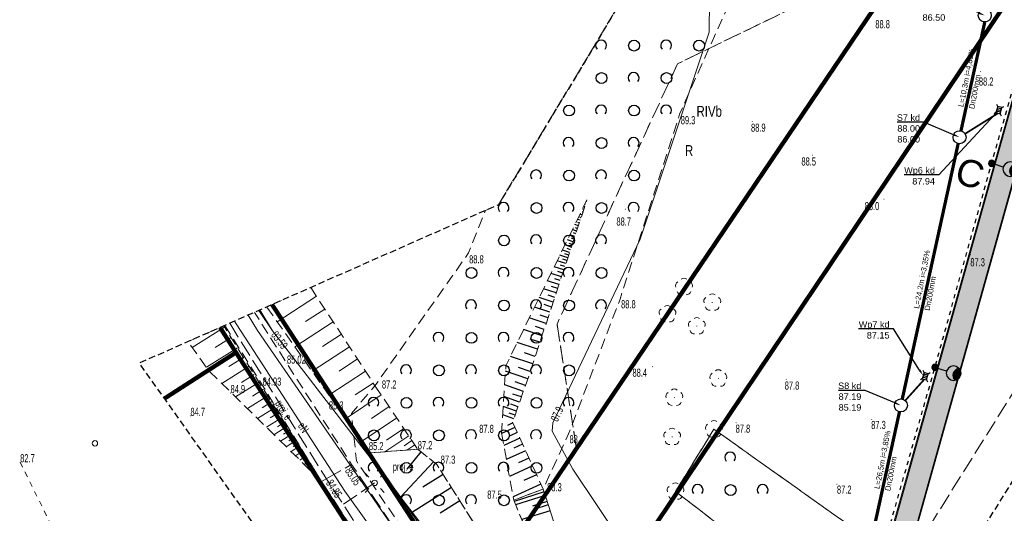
# Model space of a CAD drawing. Header units: metres. Extents: x 6539540 to 6543249, y 5894370 to 5895874.
# Tile 10 of 91: x 6541766 to 6541857, y 5895034 to 5895080. Entities that reach past the tile are written whole.
import ezdxf
from ezdxf import colors
from ezdxf.entities.mleader import LeaderData, LeaderLine
from ezdxf.enums import TextEntityAlignment as Align
from ezdxf.math import Vec2, Vec3

# ---------------------------------------------------------------- set-up
doc = ezdxf.new("R2010")
doc.units = ezdxf.units.M
for name, pattern in [('0.4_0.4', [0.8, 0.4, -0.4]), ('0.5_0.5', [1, 0.5, -0.5]), ('1.0_0.5', [1.5, 1, -0.5]), ('1.5_0.5', [2, 1.5, -0.5]), ('2', [0.9, 0.6, -0.3]), ('egkk-500', [2, 1.5, -0.5]), ('egug-500', [1, 0.5, -0.5])]:
    doc.linetypes.add(name, pattern=pattern)
for name, color, linetype in [('000 Inne (niezydentyfikowane)', 7, 'Continuous'), ('202-punkt graniczny', 7, 'Continuous'), ('203-punkt graniczny', 7, 'Continuous'), ('209-oznaczenie konturu klasyfikacyjnego', 7, 'Continuous'), ('210-oznaczenie konturu użytku gruntowego', 7, 'Continuous'), ('217-kontur klasyfikacyjny', 7, 'Continuous'), ('218-kontur użytku gruntowego', 7, 'Continuous'), ('219-działka ewidencyjna', 7, 'Continuous'), ('chodnik', 7, 'Continuous'), ('drzewo liściaste', 7, 'Continuous'), ('jezdnia', 7, 'Continuous'), ('latarnia - ob. projektowany', 7, 'Continuous'), ('latarnia - ob. projektowany-Atr17', 7, 'Continuous'), ('pikieta naturalna', 7, 'Continuous'), ('pikieta naturalna-Atr2', 7, 'Continuous'), ('pikieta sztuczna', 7, 'Continuous'), ('pikieta sztuczna-Atr2', 7, 'Continuous'), ('przewód elektroenergetyczny podziemny', 7, 'Continuous'), ('przewód elektroenergetyczny podziemny - ob. projektowany', 7, 'Continuous'), ('przewód elektroenergetyczny podziemny - ob. projektowany-Atr1', 7, 'Continuous'), ('przewód elektroenergetyczny podziemny-Atr1', 7, 'Continuous'), ('przewód wodociągowy', 7, 'Continuous'), ('rzędna', 7, 'Continuous'), ('rzędna-Atr2', 7, 'Continuous'), ('skarpa nieumocniona', 7, 'Continuous'), ('zadrzewienie  zakrzewienie', 7, 'Continuous'), ('Zakres', 7, 'Continuous')]:
    doc.layers.add(name, color=color, linetype=linetype)
for name, color, linetype, lineweight in [('_dr opis', 7, 'Continuous', 25), ('_dr_kreskowanie chodnik', 40, 'Continuous', 5), ('_dr_obrzeże 8x30', 210, 'Continuous', 30), ('_dr_ścieki kd', 36, 'Continuous', 30), ('IE - SŁUP', 1, 'Continuous', 30), ('IE - SŁUP 150W', 1, 'Continuous', 30)]:
    doc.layers.add(name, color=color, linetype=linetype, lineweight=lineweight)

# ---------------------------------------------------------------- blocks, each defined once
blk = doc.blocks.new('203')
at = {"linetype": 'Continuous', "lineweight": 0}
h = blk.add_hatch(color=0, dxfattribs=at)
edge = h.paths.add_edge_path()
edge.add_arc((0, 0), 0.045, 0, 360)
blk = doc.blocks.new('PW01')
at = {"linetype": 'Continuous', "lineweight": 13}
h = blk.add_hatch(color=0, dxfattribs=at)
edge = h.paths.add_edge_path()
edge.add_arc((0, 0), 0.045, 0, 360)
blk = doc.blocks.new('OTZK1')
at = {"color": 0, "linetype": 'Continuous'}
blk.add_circle((0, 0), 0.5, dxfattribs=at)
blk = doc.blocks.new('OTZK2')
at = {"color": 0, "linetype": 'Continuous'}
blk.add_arc((0, 0), 0.5, 318.85, 221.162, dxfattribs=at)
blk = doc.blocks.new('SM01')
at = {"color": 0, "linetype": 'Continuous', "lineweight": 13}
for p, q in [((-0.53, 0.531), (-0.883, 0.884)), ((0.531, 0.531), (0.884, 0.884)), ((-0.53, -0.53), (-0.883, -0.883)), ((0.531, -0.53), (0.884, -0.883))]:
    blk.add_line(p, q, dxfattribs=at)
blk.add_circle((0, 0), 0.25, dxfattribs=at)
blk = doc.blocks.new('OP021')
at = {"linetype": 'Continuous', "lineweight": 13}
h = blk.add_hatch(color=0, dxfattribs=at)
edge = h.paths.add_edge_path()
edge.add_arc((0, 0), 0.05, 0, 360)
at = {"color": 0, "linetype": 'Continuous', "lineweight": 13}
for centre, start, end in [((-0.38, 0.124), 121.308, 202.548), ((0, 0.4), 49.272, 130.728), ((0.38, 0.124), 337.452, 58.692), ((-0.235, -0.324), 193.221, 274.871), ((0.235, -0.324), 265.129, 346.779)]:
    blk.add_arc(centre, 0.4, start, end, dxfattribs=at)
blk = doc.blocks.new('202')
at = {"color": 0, "linetype": 'Continuous', "lineweight": 0}
blk.add_circle((0, 0), 0.25, dxfattribs=at)
blk = doc.blocks.new('wpust dr')
at = {"layer": '_dr_ścieki kd', "flags": 128}
for points in [[(6540614.702, 5895581.021), (6540614.56, 5895581.162)], [(6540614.702, 5895580.621), (6540614.56, 5895580.48)], [(6540614.702, 5895581.021), (6540614.702, 5895580.621), (6540615.302, 5895580.621), (6540615.302, 5895581.021), (6540614.702, 5895581.021)], [(6540614.852, 5895581.021), (6540614.852, 5895580.621)], [(6540615.002, 5895581.021), (6540615.002, 5895580.621)], [(6540615.152, 5895581.021), (6540615.152, 5895580.621)], [(6540615.302, 5895581.021), (6540615.443, 5895581.162)], [(6540615.302, 5895580.621), (6540615.443, 5895580.48)]]:
    blk.add_lwpolyline(points, dxfattribs=at)
blk = doc.blocks.new('slup pojedynczy')
at = {"layer": 'IE - SŁUP 150W', "ltscale": 0.75}
h = blk.add_hatch(color=256, dxfattribs=at)
edge = h.paths.add_edge_path()
edge.add_arc((4596208.01, 5925834.05), 0.338, 0, 360)
h = blk.add_hatch(color=256, dxfattribs=at)
edge = h.paths.add_edge_path()
edge.add_arc((4596208.01, 5925831.13), 0.792, 30, 150)
edge.add_arc((4596208.01, 5925831.92), 0.792, 210, 330)
for p, q in [((4596207.67, 5925834.05), (4596208.35, 5925834.05)), ((4596208.01, 5925833.71), (4596208.01, 5925834.38)), ((4596208.01, 5925832.71), (4596208.01, 5925833.71))]:
    blk.add_line(p, q, dxfattribs=at)
for centre, radius in [((4596208.01, 5925834.05), 0.338), ((4596208.01, 5925831.92), 0.792)]:
    blk.add_circle(centre, radius, dxfattribs=at)
for centre, start, end in [((4596208.01, 5925831.13), 30, 150), ((4596208.01, 5925831.92), 210, 330)]:
    blk.add_arc(centre, 0.792, start, end, dxfattribs=at)

msp = doc.modelspace()

# ---------------------------------------------------------------- hatches: boundary and pattern name
at = {"layer": '_dr_kreskowanie chodnik'}
h = msp.add_hatch(color=256, dxfattribs=at)
h.dxf.hatch_style = 1
h.paths.add_polyline_path([(6541832.04, 5895006.25), (6541833.5, 5895004.884), (6541844.097, 5895016.209), (6541861.974, 5895080.084), (6541857.824, 5895082.874), (6541856.708, 5895081.214), (6541859.658, 5895079.231), (6541842.303, 5895017.219)])

# ---------------------------------------------------------------- linework, layer by layer
at = {"layer": '000 Inne (niezydentyfikowane)', "color": 7, "linetype": 'Continuous', "lineweight": 13}
for p, q in [((6541793.41, 5895054.08), (6541789.79, 5895051.72)), ((6541794.18, 5895052.89), (6541792.39, 5895051.73)), ((6541794.95, 5895051.72), (6541791.42, 5895049.41)), ((6541784.92, 5895051.21), (6541781.95, 5895049.34)), ((6541785.53, 5895050.25), (6541784.07, 5895049.33)), ((6541795.71, 5895050.56), (6541793.96, 5895049.42)), ((6541786.12, 5895049.31), (6541783.25, 5895047.51)), ((6541796.46, 5895049.41), (6541793, 5895047.16)), ((6541786.67, 5895048.43), (6541785.32, 5895047.58)), ((6541797.2, 5895048.28), (6541795.49, 5895047.16)), ((6541787.19, 5895047.61), (6541784.67, 5895046.03)), ((6541797.93, 5895047.16), (6541794.55, 5895044.95)), ((6541788.11, 5895046.14), (6541785.94, 5895044.78)), ((6541787.67, 5895046.85), (6541786.5, 5895046.11)), ((6541788.52, 5895045.49), (6541787.52, 5895044.85)), ((6541798.65, 5895046.05), (6541796.99, 5895044.96)), ((6541788.91, 5895044.88), (6541787.04, 5895043.7)), ((6541789.26, 5895044.31), (6541788.39, 5895043.77)), ((6541799.38, 5895044.96), (6541796.1, 5895042.75)), ((6541789.59, 5895043.79), (6541787.98, 5895042.77)), ((6541800.11, 5895043.88), (6541798.48, 5895042.78)), ((6541790.18, 5895042.85), (6541788.79, 5895041.97)), ((6541789.9, 5895043.3), (6541789.15, 5895042.83)), ((6541800.82, 5895042.83), (6541797.58, 5895040.65)), ((6541790.69, 5895042.04), (6541789.49, 5895041.28)), ((6541790.45, 5895042.43), (6541789.8, 5895042.02)), ((6541790.92, 5895041.68), (6541790.36, 5895041.33)), ((6541801.47, 5895041.86), (6541799.86, 5895040.77)), ((6541791.13, 5895041.34), (6541790.1, 5895040.69)), ((6541791.51, 5895040.74), (6541790.62, 5895040.18)), ((6541791.33, 5895041.03), (6541790.85, 5895040.73)), ((6541801.92, 5895041.19), (6541799.72, 5895039.71)), ((6541802.22, 5895040.74), (6541801.51, 5895040.27)), ((6541791.84, 5895040.22), (6541791.07, 5895039.73)), ((6541791.68, 5895040.47), (6541791.27, 5895040.21)), ((6541792.13, 5895039.76), (6541791.47, 5895039.34)), ((6541791.98, 5895039.98), (6541791.63, 5895039.76)), ((6541802.48, 5895040.35), (6541801.75, 5895039.87)), ((6541792.42, 5895039.29), (6541791.88, 5895038.94)), ((6541792.27, 5895039.52), (6541791.97, 5895039.33)), ((6541792.57, 5895039.05), (6541792.33, 5895038.9)), ((6541792.72, 5895038.81), (6541792.29, 5895038.54)), ((6541792.87, 5895038.58), (6541792.68, 5895038.46)), ((6541793.02, 5895038.34), (6541792.69, 5895038.14)), ((6541793.17, 5895038.1), (6541793.03, 5895038.02)), ((6541793.32, 5895037.87), (6541793.1, 5895037.73)), ((6541793.46, 5895037.63), (6541793.39, 5895037.58)), ((6541793.61, 5895037.39), (6541793.51, 5895037.33))]:
    msp.add_line(p, q, dxfattribs=at)
at = {"layer": '000 Inne (niezydentyfikowane)', "color": 7, "linetype": 'Continuous', "lineweight": 25, "flags": 128}
for points in [[(6541818.24, 5895062.57), (6541818.18, 5895062.59)], [(6541818.32, 5895062.82), (6541818.31, 5895062.82)], [(6541817.91, 5895061.58), (6541817.72, 5895061.64)], [(6541817.99, 5895061.83), (6541817.92, 5895061.85)], [(6541818.07, 5895062.08), (6541817.95, 5895062.12)], [(6541818.16, 5895062.32), (6541818.11, 5895062.34)], [(6541817.59, 5895060.59), (6541817.26, 5895060.7)], [(6541817.75, 5895061.09), (6541817.49, 5895061.17)], [(6541817.67, 5895060.84), (6541817.52, 5895060.89)], [(6541817.83, 5895061.33), (6541817.72, 5895061.37)], [(6541817.26, 5895059.6), (6541816.8, 5895059.75)], [(6541817.42, 5895060.1), (6541817.03, 5895060.23)], [(6541817.34, 5895059.85), (6541817.13, 5895059.92)], [(6541817.5, 5895060.34), (6541817.32, 5895060.4)], [(6541817.1, 5895059.11), (6541816.57, 5895059.28)], [(6541817.01, 5895058.86), (6541816.73, 5895058.95)], [(6541817.18, 5895059.36), (6541816.93, 5895059.44)], [(6541816.77, 5895058.12), (6541816.11, 5895058.34)], [(6541816.93, 5895058.61), (6541816.34, 5895058.81)], [(6541816.69, 5895057.87), (6541816.34, 5895057.99)], [(6541816.85, 5895058.37), (6541816.54, 5895058.47)], [(6541816.43, 5895057.09), (6541815.63, 5895057.36)], [(6541816.61, 5895057.62), (6541815.88, 5895057.87)], [(6541816.52, 5895057.37), (6541816.14, 5895057.49)], [(6541816.03, 5895055.87), (6541815.06, 5895056.19)], [(6541816.24, 5895056.51), (6541815.36, 5895056.8)], [(6541816.13, 5895056.2), (6541815.67, 5895056.35)], [(6541816.34, 5895056.81), (6541815.92, 5895056.95)], [(6541815.79, 5895055.16), (6541814.73, 5895055.51)], [(6541815.91, 5895055.52), (6541815.4, 5895055.69)], [(6541815.54, 5895054.39), (6541814.37, 5895054.77)], [(6541815.67, 5895054.78), (6541815.11, 5895054.97)], [(6541815.26, 5895053.53), (6541813.97, 5895053.96)], [(6541815.4, 5895053.97), (6541814.79, 5895054.17)], [(6541814.95, 5895052.6), (6541813.53, 5895053.06)], [(6541815.1, 5895053.08), (6541814.43, 5895053.3)], [(6541814.61, 5895051.57), (6541813.05, 5895052.08)], [(6541814.78, 5895052.09), (6541814.04, 5895052.34)], [(6541814.23, 5895050.43), (6541812.52, 5895051)], [(6541814.42, 5895051.01), (6541813.61, 5895051.28)], [(6541813.82, 5895049.19), (6541811.94, 5895049.81)], [(6541814.03, 5895049.82), (6541813.13, 5895050.12)], [(6541813.6, 5895048.52), (6541812.62, 5895048.85)], [(6541813.37, 5895047.83), (6541811.31, 5895048.51)], [(6541812.91, 5895046.45), (6541810.86, 5895047.17)], [(6541813.14, 5895047.12), (6541812.06, 5895047.48)], [(6541812.7, 5895045.84), (6541811.76, 5895046.17)], [(6541812.5, 5895045.28), (6541810.78, 5895045.88)], [(6541812.16, 5895044.3), (6541810.71, 5895044.8)], [(6541812.32, 5895044.77), (6541811.53, 5895045.04)], [(6541811.87, 5895043.47), (6541810.65, 5895043.89)], [(6541812.01, 5895043.86), (6541811.34, 5895044.1)], [(6541811.62, 5895042.75), (6541810.6, 5895043.11)], [(6541811.74, 5895043.1), (6541811.18, 5895043.29)], [(6541811.73, 5895041.95), (6541810.5, 5895041.39)], [(6541811.54, 5895042.38), (6541811.03, 5895042.15)], [(6541812.18, 5895040.98), (6541810.7, 5895040.3)], [(6541811.94, 5895041.49), (6541811.27, 5895041.18)], [(6541812.71, 5895039.81), (6541810.93, 5895038.99)], [(6541812.43, 5895040.42), (6541811.62, 5895040.05)], [(6541803.05, 5895039.7), (6541801.76, 5895038.11)], [(6541803.05, 5895039.7), (6541801.76, 5895038.11)], [(6541813.02, 5895039.13), (6541812.04, 5895038.69)], [(6541804.21, 5895038.77), (6541801.16, 5895035.52)], [(6541804.21, 5895038.77), (6541801.16, 5895035.52)], [(6541813.36, 5895038.4), (6541811.22, 5895037.42)], [(6541805.09, 5895037.62), (6541803.22, 5895036.44)], [(6541805.09, 5895037.62), (6541803.22, 5895036.44)], [(6541813.72, 5895037.59), (6541812.55, 5895037.06)], [(6541805.87, 5895036.4), (6541802.18, 5895034.06)], [(6541805.87, 5895036.4), (6541802.18, 5895034.06)], [(6541814.12, 5895036.72), (6541811.55, 5895035.55)], [(6541814.41, 5895036.02), (6541811.65, 5895035.13)], [(6541814.52, 5895035.68), (6541811.79, 5895034.8)], [(6541806.63, 5895035.19), (6541804.81, 5895034.04)], [(6541806.63, 5895035.19), (6541804.81, 5895034.04)], [(6541814.69, 5895035.13), (6541813.36, 5895034.7)], [(6541814.8, 5895034.8), (6541813.48, 5895034.38)], [(6541814.97, 5895034.27), (6541812.37, 5895033.44)]]:
    msp.add_lwpolyline(points, dxfattribs=at)
at = {"layer": '217-kontur klasyfikacyjny', "color": 92, "linetype": 'egkk-500', "lineweight": 18, "flags": 128}
for points in [[(6541861.21, 5895087.38), (6541819.67, 5895025.49)], [(6541817.4, 5895040), (6541848.56, 5895086.12)], [(6541848.56, 5895086.12), (6541826.73, 5895075.55)], [(6541826.73, 5895075.55), (6541815.61, 5895051.5)], [(6541815.61, 5895051.5), (6541817.4, 5895040)]]:
    msp.add_lwpolyline(points, dxfattribs=at)
at = {"layer": '218-kontur użytku gruntowego', "color": 3, "linetype": 'egug-500', "lineweight": 18, "flags": 128}
for points in [[(6541819.67, 5895025.49), (6541861.21, 5895087.38)], [(6541861.21, 5895087.38), (6541819.67, 5895025.49)], [(6541848.56, 5895086.12), (6541817.4, 5895040)], [(6541817.4, 5895040), (6541848.56, 5895086.12)], [(6541826.73, 5895075.55), (6541848.56, 5895086.12)], [(6541848.56, 5895086.12), (6541826.73, 5895075.55)], [(6541815.61, 5895051.5), (6541826.73, 5895075.55)], [(6541826.73, 5895075.55), (6541815.61, 5895051.5)], [(6541802.82, 5895032.58), (6541789.314, 5895053.305)], [(6541789.314, 5895053.305), (6541802.82, 5895032.58)], [(6541785.98, 5895048.88), (6541784.516, 5895051.186)], [(6541784.516, 5895051.186), (6541785.98, 5895048.88)], [(6541817.4, 5895040), (6541815.61, 5895051.5)], [(6541815.61, 5895051.5), (6541817.4, 5895040)], [(6541779.369, 5895044.617), (6541785.98, 5895048.88)], [(6541785.98, 5895048.88), (6541779.369, 5895044.617)], [(6541785.98, 5895048.88), (6541806.38, 5895017.36)], [(6541806.38, 5895017.36), (6541785.98, 5895048.88)], [(6541811.72, 5895031.59), (6541817.4, 5895040)], [(6541817.4, 5895040), (6541811.72, 5895031.59)], [(6541817.4, 5895040), (6541811.72, 5895031.59)], [(6541766.07, 5895038.74), (6541769.31, 5895032.17)]]:
    msp.add_lwpolyline(points, dxfattribs=at)
at = {"layer": '219-działka ewidencyjna', "color": 84, "linetype": '0.5_0.5', "lineweight": 18, "const_width": 0.4, "flags": 128}
for points in [[(6541789.314, 5895053.305), (6541802.82, 5895032.58)], [(6541785.98, 5895048.88), (6541784.516, 5895051.186)], [(6541785.98, 5895048.88), (6541779.369, 5895044.617)], [(6541806.38, 5895017.36), (6541785.98, 5895048.88)]]:
    msp.add_lwpolyline(points, dxfattribs=at)
at = {"layer": '_dr_obrzeże 8x30', "lineweight": 5, "flags": 128}
for points in [[(6541857.824, 5895082.874), (6541861.974, 5895080.084), (6541844.097, 5895016.209), (6541833.5, 5895004.884)], [(6541857.869, 5895082.94), (6541862.066, 5895080.118), (6541844.169, 5895016.169), (6541833.559, 5895004.829)], [(6541855.463, 5895082.051), (6541855.419, 5895081.984), (6541859.565, 5895079.197), (6541844.294, 5895024.631)], [(6541855.463, 5895082.051), (6541859.658, 5895079.231), (6541844.367, 5895024.595)]]:
    msp.add_lwpolyline(points, dxfattribs=at)
at = {"layer": '_dr_ścieki kd', "linetype": '0.5_0.5', "const_width": 0.3, "flags": 128}
for points in [[(6541852.883, 5895069.349), (6541855.083, 5895079.408)], [(6541847.466, 5895044.577), (6541852.627, 5895068.177)], [(6541841.554, 5895017.543), (6541847.21, 5895043.405)]]:
    msp.add_lwpolyline(points, dxfattribs=at)
at = {"layer": '_dr_ścieki kd', "linetype": '0.5_0.5', "const_width": 0.16, "flags": 128}
for points, elevation in [([(6541856.302, 5895070.977), (6541853.264, 5895069.081)], 87.925), ([(6541849.503, 5895046.4), (6541847.739, 5895044.437)], 87.127)]:
    msp.add_lwpolyline(points, dxfattribs=dict(at, elevation=elevation))
at = {"layer": '_dr_ścieki kd'}
for centre in [(6541855.083, 5895080.008), (6541852.755, 5895068.763), (6541847.338, 5895043.991)]:
    msp.add_circle(centre, 0.6, dxfattribs=at)
at = {"layer": 'chodnik', "color": 7, "linetype": '1.0_0.5', "lineweight": 18, "flags": 128}
msp.add_lwpolyline([(6541784.95, 5895051.378), (6541788.44, 5895045.82), (6541793.88, 5895036.97), (6541796.65, 5895038.55), (6541790.69, 5895047.85), (6541787.689, 5895052.587)], dxfattribs=at)
at = {"layer": 'jezdnia', "color": 7, "linetype": '1.5_0.5', "lineweight": 18, "flags": 128}
msp.add_lwpolyline([(6541848.88, 5895031.06), (6541859.77, 5895048.52), (6541870.9, 5895069.8), (6541876.17, 5895082.76), (6541879.54, 5895081.64), (6541873.99, 5895067.03), (6541866.062, 5895050.484)], dxfattribs=at)
msp.add_lwpolyline([(6541793.88, 5895036.97), (6541801.87, 5895024.72), (6541806.86, 5895018), (6541829.25, 5894988.49), (6541829.33, 5894993.92), (6541826.55, 5894997.45), (6541825.21, 5894999.04), (6541809.3, 5895020.09), (6541804.84, 5895026.26), (6541796.65, 5895038.55)], close=True, dxfattribs=at)
msp.add_lwpolyline([(6541793.88, 5895036.97), (6541801.87, 5895024.72), (6541806.86, 5895018), (6541829.25, 5894988.49), (6541829.33, 5894993.92), (6541826.55, 5894997.45), (6541825.21, 5894999.04), (6541809.3, 5895020.09), (6541804.84, 5895026.26), (6541796.65, 5895038.55)], close=True, dxfattribs=at)
at = {"layer": 'przewód elektroenergetyczny podziemny', "color": 1, "linetype": 'Continuous', "lineweight": 18, "flags": 128}
for points in [[(6541831.119, 5895097.249), (6541829.77, 5895090.24), (6541829.64, 5895078.48), (6541823.29, 5895059.36), (6541815.22, 5895042.39), (6541815.15, 5895041.61), (6541817.07, 5895038.1), (6541828.04, 5895021.7), (6541839.992, 5895003.38)], [(6541834.094, 5894983.664), (6541821.23, 5895000.2), (6541815.55, 5895008.77), (6541796.02, 5895036.08), (6541786.05, 5895051.42), (6541785.835, 5895051.768)]]:
    msp.add_lwpolyline(points, dxfattribs=at)
at = {"layer": 'przewód elektroenergetyczny podziemny - ob. projektowany', "color": 1, "linetype": '1.5_0.5', "lineweight": 18, "flags": 128}
for points in [[(6541785.402, 5895051.577), (6541794.05, 5895037.64), (6541802.28, 5895025.01), (6541807.69, 5895017.74)], [(6541798.78, 5895036.84), (6541795.87, 5895034.84)]]:
    msp.add_lwpolyline(points, dxfattribs=at)
at = {"layer": 'przewód wodociągowy', "color": 5, "linetype": 'Continuous', "lineweight": 18, "flags": 128}
for points in [[(6541788.079, 5895052.759), (6541789.34, 5895050.89)], [(6541788.194, 5895052.81), (6541789.34, 5895050.89)], [(6541834.659, 5894985.553), (6541831.58, 5894990.49), (6541808.82, 5895020.62), (6541787.97, 5895050.91), (6541787.101, 5895052.327)], [(6541789.34, 5895050.89), (6541836.045, 5894990.186)]]:
    msp.add_lwpolyline(points, dxfattribs=at)
at = {"layer": 'skarpa nieumocniona', "color": 7, "linetype": '1.0_0.5', "lineweight": 18, "flags": 128}
for points in [[(6541810.49, 5895041.45), (6541811.61, 5895035.24), (6541814.33, 5895036.27), (6541811.51, 5895042.44), (6541813.03, 5895046.79), (6541818.37, 5895062.97), (6541810.89, 5895047.66)], [(6541810.49, 5895041.45), (6541811.61, 5895035.24), (6541814.33, 5895036.27), (6541811.51, 5895042.44), (6541813.03, 5895046.79), (6541818.37, 5895062.97), (6541810.89, 5895047.66)], [(6541793.88, 5895036.97), (6541783.44, 5895047.24), (6541781.56, 5895049.88), (6541784.85, 5895051.33)], [(6541793.88, 5895036.97), (6541783.44, 5895047.24), (6541781.56, 5895049.88), (6541784.85, 5895051.33)], [(6541802.76, 5895039.94), (6541798.31, 5895039.61), (6541810.86, 5895021.63), (6541816.66, 5895013.65), (6541823.05, 5895004.48), (6541826.44, 5895000.33), (6541827.31, 5895001.25), (6541825.09, 5895006.46), (6541819.33, 5895014.12), (6541816.96, 5895017.88), (6541815.27, 5895020.79), (6541813.65, 5895023.32), (6541810.11, 5895029.71), (6541804.52, 5895038.52)], [(6541802.76, 5895039.94), (6541798.31, 5895039.61), (6541810.86, 5895021.63), (6541816.66, 5895013.65), (6541823.05, 5895004.48), (6541826.44, 5895000.33), (6541827.31, 5895001.25), (6541825.09, 5895006.46), (6541819.33, 5895014.12), (6541816.96, 5895017.88), (6541815.27, 5895020.79), (6541813.65, 5895023.32), (6541810.11, 5895029.71), (6541804.52, 5895038.52)], [(6541816.96, 5895017.88), (6541815.27, 5895020.79), (6541813.65, 5895023.32), (6541810.11, 5895029.71), (6541804.52, 5895038.52), (6541802.76, 5895039.94), (6541798.31, 5895039.61), (6541810.86, 5895021.63), (6541816.66, 5895013.65), (6541823.05, 5895004.48), (6541826.44, 5895000.33), (6541827.31, 5895001.25), (6541825.09, 5895006.46), (6541819.33, 5895014.12)], [(6541816.96, 5895017.88), (6541815.27, 5895020.79), (6541813.65, 5895023.32), (6541810.11, 5895029.71), (6541804.52, 5895038.52), (6541802.76, 5895039.94), (6541798.31, 5895039.61), (6541810.86, 5895021.63), (6541816.66, 5895013.65), (6541823.05, 5895004.48), (6541826.44, 5895000.33), (6541827.31, 5895001.25), (6541825.09, 5895006.46), (6541819.33, 5895014.12)], [(6541811.61, 5895035.24), (6541814.83, 5895027.59), (6541816.98, 5895021.4), (6541819.72, 5895016.43), (6541819.69, 5895023.57), (6541816.35, 5895029.96), (6541814.33, 5895036.27)], [(6541811.61, 5895035.24), (6541814.83, 5895027.59), (6541816.98, 5895021.4), (6541819.72, 5895016.43), (6541819.69, 5895023.57), (6541816.35, 5895029.96), (6541814.33, 5895036.27)], [(6541814.83, 5895027.59), (6541816.98, 5895021.4), (6541819.72, 5895016.43), (6541819.69, 5895023.57), (6541818.24, 5895026.38), (6541816.35, 5895029.96), (6541814.33, 5895036.27), (6541811.61, 5895035.24)], [(6541814.83, 5895027.59), (6541816.98, 5895021.4), (6541819.72, 5895016.43), (6541819.69, 5895023.57), (6541818.24, 5895026.38), (6541816.35, 5895029.96), (6541814.33, 5895036.27), (6541811.61, 5895035.24)]]:
    msp.add_lwpolyline(points, close=True, dxfattribs=at)
for points in [[(6541792.881, 5895054.879), (6541798.81, 5895045.81)], [(6541798.81, 5895045.81), (6541802.76, 5895039.94), (6541798.31, 5895039.61), (6541788.83, 5895053.09), (6541790.541, 5895053.846)]]:
    msp.add_lwpolyline(points, dxfattribs=at)
at = {"layer": 'zadrzewienie  zakrzewienie', "color": 7, "linetype": '1.0_0.5', "lineweight": 18, "flags": 128}
for points in [[(6541831.46, 5895081.05), (6541826.92, 5895070.9), (6541821.42, 5895053.81), (6541816.68, 5895041.36), (6541814.33, 5895036.27), (6541816.35, 5895029.96), (6541819.69, 5895023.57), (6541819.72, 5895016.43), (6541819.33, 5895015.14), (6541809.94, 5895019.94), (6541797.11, 5895038.86), (6541796.63, 5895043.24), (6541798.81, 5895045.81), (6541807.45, 5895058.08), (6541809, 5895061.99), (6541810.21, 5895062.53), (6541827.21, 5895090.76)], [(6541826.54, 5895036.04), (6541830.09, 5895041.79), (6541844.25, 5895031.72), (6541840.8, 5895025.09)], [(6541826.54, 5895036.04), (6541840.8, 5895025.09), (6541844.25, 5895031.72), (6541830.09, 5895041.79)]]:
    msp.add_lwpolyline(points, close=True, dxfattribs=at)
at = {"layer": 'Zakres', "color": 5, "linetype": '2', "lineweight": 25, "flags": 128}
msp.add_lwpolyline([(6541938.62, 5895313.18), (6541912.96, 5895235.17), (6541870.71, 5895162.99), (6541810.21, 5895062.53), (6541777.05, 5895047.89), (6541830.67, 5894972.22), (6541843.02, 5895013.5), (6541885, 5895080.88), (6541918.51, 5895144.38), (6541965.96, 5895211.67), (6541999.83, 5895303.74)], close=True, dxfattribs=at)
msp.add_lwpolyline([(6541938.62, 5895313.18), (6541912.96, 5895235.17), (6541870.71, 5895162.99), (6541810.21, 5895062.53), (6541777.05, 5895047.89), (6541830.67, 5894972.22), (6541843.02, 5895013.5), (6541885, 5895080.88), (6541918.51, 5895144.38), (6541965.96, 5895211.67), (6541999.83, 5895303.74)], close=True, dxfattribs=at)
msp.add_lwpolyline([(6541938.62, 5895313.18), (6541912.96, 5895235.17), (6541870.71, 5895162.99), (6541810.21, 5895062.53), (6541777.05, 5895047.89), (6541830.67, 5894972.22), (6541843.02, 5895013.5), (6541885, 5895080.88), (6541918.51, 5895144.38), (6541965.96, 5895211.67), (6541999.83, 5895303.74)], close=True, dxfattribs=at)
msp.add_lwpolyline([(6541938.62, 5895313.18), (6541912.96, 5895235.17), (6541870.71, 5895162.99), (6541810.21, 5895062.53), (6541777.05, 5895047.89), (6541830.67, 5894972.22), (6541843.02, 5895013.5), (6541885, 5895080.88), (6541918.51, 5895144.38), (6541965.96, 5895211.67), (6541999.83, 5895303.74)], close=True, dxfattribs=at)

# ---------------------------------------------------------------- block references
at = {"layer": '202-punkt graniczny', "color": 7, "linetype": 'Continuous', "lineweight": 18}
msp.add_blockref('202', (6541772.97, 5895040.49), dxfattribs=at)
at = {"layer": '203-punkt graniczny', "color": 7, "linetype": 'Continuous', "lineweight": 18}
msp.add_blockref('203', (6541785.98, 5895048.88), dxfattribs=at)
at = {"layer": '_dr_ścieki kd', "rotation": 253.9007807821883}
for p in [(2691205.699, 13814036.293, 87.925), (2691198.9, 13814011.716, 87.127)]:
    msp.add_blockref('wpust dr', p, dxfattribs=at)
at = {"layer": 'drzewo liściaste', "color": 94, "linetype": 'Continuous', "lineweight": 18}
for p in [(6541827.33, 5895054.94), (6541829.93, 5895053.5), (6541825.8, 5895052.42), (6541828.51, 5895051.32), (6541830.5, 5895046.49), (6541826.44, 5895044.71), (6541830.09, 5895041.79), (6541826.23, 5895041.09), (6541826.54, 5895036.04)]:
    msp.add_blockref('OP021', p, dxfattribs=at)
at = {"layer": 'IE - SŁUP', "xscale": -0.84375, "yscale": 0.8437500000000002, "zscale": 0.84375, "rotation": 72.854474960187}
msp.add_blockref('slup pojedynczy', (12462819.807, 8126778.381), dxfattribs=at)
at = {"layer": 'latarnia - ob. projektowany', "color": 7, "linetype": 'Continuous', "lineweight": 18}
msp.add_blockref('SM01', (6541798.78, 5895036.84), dxfattribs=at)
at = {"layer": 'pikieta naturalna', "color": 7, "linetype": 'Continuous', "lineweight": 13}
for p in [(6541854.67, 5895074.83), (6541826.92, 5895070.9), (6541833.62, 5895070.22), (6541839.19, 5895067.11), (6541845.78, 5895063.04), (6541821.93, 5895062.12), (6541807.45, 5895058.08), (6541853.76, 5895057.9), (6541821.42, 5895053.81), (6541824.42, 5895047.56), (6541836.76, 5895046.41), (6541798.81, 5895045.81), (6541785.48, 5895045.13), (6541781.78, 5895043.02), (6541796.63, 5895043.24), (6541844.65, 5895042.7), (6541832.13, 5895042.39), (6541810.49, 5895041.45), (6541816.68, 5895041.36), (6541802.76, 5895039.94), (6541798.31, 5895039.61), (6541766.07, 5895038.74), (6541804.52, 5895038.52), (6541814.33, 5895036.27), (6541841.44, 5895036.72), (6541811.61, 5895035.24)]:
    msp.add_blockref('PW01', p, dxfattribs=at)
at = {"layer": 'pikieta sztuczna', "color": 7, "linetype": 'Continuous', "lineweight": 13}
for p in [(6541790.69, 5895047.85), (6541788.44, 5895045.82), (6541796.65, 5895038.55), (6541793.88, 5895036.97)]:
    msp.add_blockref('PW01', p, dxfattribs=at)
at = {"layer": 'rzędna', "color": 5, "linetype": 'Continuous', "lineweight": 18, "rotation": 301.628}
msp.add_blockref('PW01', (6541789.34, 5895050.89), dxfattribs=at)
at = {"layer": 'rzędna', "color": 1, "linetype": 'Continuous', "lineweight": 18, "rotation": 65.388}
msp.add_blockref('PW01', (6541815.22, 5895042.39), dxfattribs=at)
msp.add_blockref('PW01', (6541815.22, 5895042.39), dxfattribs=at)
at = {"layer": 'zadrzewienie  zakrzewienie', "color": 7, "linetype": 'Continuous', "lineweight": 18}
for name, p in [('OTZK2', (6541819.674, 5895077.237)), ('OTZK1', (6541822.716, 5895077.226)), ('OTZK2', (6541825.674, 5895077.237)), ('OTZK1', (6541828.716, 5895077.226)), ('OTZK1', (6541819.716, 5895074.226)), ('OTZK2', (6541822.674, 5895074.237)), ('OTZK1', (6541825.716, 5895074.226)), ('OTZK1', (6541816.716, 5895071.226)), ('OTZK2', (6541819.674, 5895071.237)), ('OTZK1', (6541822.716, 5895071.226)), ('OTZK2', (6541825.674, 5895071.237)), ('OTZK2', (6541816.674, 5895068.237)), ('OTZK1', (6541819.716, 5895068.226)), ('OTZK2', (6541822.674, 5895068.237)), ('OTZK2', (6541813.674, 5895065.237)), ('OTZK1', (6541816.716, 5895065.226)), ('OTZK2', (6541819.674, 5895065.237)), ('OTZK1', (6541822.716, 5895065.226)), ('OTZK2', (6541810.674, 5895062.237)), ('OTZK1', (6541813.716, 5895062.226)), ('OTZK2', (6541816.674, 5895062.237)), ('OTZK1', (6541819.716, 5895062.226)), ('OTZK2', (6541822.674, 5895062.237)), ('OTZK2', (6541813.674, 5895059.237)), ('OTZK2', (6541819.674, 5895059.237)), ('OTZK1', (6541810.716, 5895059.226)), ('OTZK1', (6541816.716, 5895059.226)), ('OTZK1', (6541807.716, 5895056.226)), ('OTZK2', (6541810.674, 5895056.237)), ('OTZK1', (6541813.716, 5895056.226)), ('OTZK2', (6541816.674, 5895056.237)), ('OTZK1', (6541819.716, 5895056.226)), ('OTZK2', (6541807.674, 5895053.237)), ('OTZK1', (6541810.716, 5895053.226)), ('OTZK2', (6541813.674, 5895053.237)), ('OTZK1', (6541816.716, 5895053.226)), ('OTZK2', (6541819.674, 5895053.237)), ('OTZK2', (6541804.674, 5895050.237)), ('OTZK1', (6541807.716, 5895050.226)), ('OTZK2', (6541810.674, 5895050.237)), ('OTZK1', (6541813.716, 5895050.226)), ('OTZK2', (6541816.674, 5895050.237)), ('OTZK2', (6541801.674, 5895047.237)), ('OTZK1', (6541804.716, 5895047.226)), ('OTZK2', (6541807.674, 5895047.237)), ('OTZK1', (6541810.716, 5895047.226)), ('OTZK2', (6541813.674, 5895047.237)), ('OTZK1', (6541816.716, 5895047.226)), ('OTZK2', (6541798.674, 5895044.237)), ('OTZK1', (6541801.716, 5895044.226)), ('OTZK2', (6541804.674, 5895044.237)), ('OTZK1', (6541807.716, 5895044.226)), ('OTZK2', (6541810.674, 5895044.237)), ('OTZK1', (6541813.716, 5895044.226)), ('OTZK2', (6541816.674, 5895044.237)), ('OTZK1', (6541798.716, 5895041.226)), ('OTZK1', (6541798.716, 5895041.226)), ('OTZK2', (6541801.674, 5895041.237)), ('OTZK2', (6541801.674, 5895041.237)), ('OTZK1', (6541804.716, 5895041.226)), ('OTZK1', (6541804.716, 5895041.226)), ('OTZK2', (6541807.674, 5895041.237)), ('OTZK2', (6541807.674, 5895041.237)), ('OTZK1', (6541810.716, 5895041.226)), ('OTZK1', (6541810.716, 5895041.226)), ('OTZK2', (6541813.674, 5895041.237)), ('OTZK2', (6541813.674, 5895041.237)), ('OTZK2', (6541831.584, 5895039.187)), ('OTZK2', (6541831.584, 5895039.187)), ('OTZK2', (6541798.674, 5895038.237)), ('OTZK2', (6541798.674, 5895038.237)), ('OTZK1', (6541801.716, 5895038.226)), ('OTZK1', (6541801.716, 5895038.226)), ('OTZK2', (6541804.674, 5895038.237)), ('OTZK2', (6541804.674, 5895038.237)), ('OTZK1', (6541807.716, 5895038.226)), ('OTZK1', (6541807.716, 5895038.226)), ('OTZK2', (6541810.674, 5895038.237)), ('OTZK2', (6541810.674, 5895038.237)), ('OTZK1', (6541813.716, 5895038.226)), ('OTZK1', (6541813.716, 5895038.226)), ('OTZK2', (6541828.584, 5895036.187)), ('OTZK2', (6541828.584, 5895036.187)), ('OTZK1', (6541831.626, 5895036.176)), ('OTZK1', (6541831.626, 5895036.176)), ('OTZK2', (6541834.584, 5895036.187)), ('OTZK2', (6541834.584, 5895036.187)), ('OTZK2', (6541801.674, 5895035.237)), ('OTZK2', (6541801.674, 5895035.237)), ('OTZK1', (6541804.716, 5895035.226)), ('OTZK1', (6541804.716, 5895035.226)), ('OTZK2', (6541807.674, 5895035.237)), ('OTZK2', (6541807.674, 5895035.237)), ('OTZK1', (6541810.716, 5895035.226)), ('OTZK1', (6541810.716, 5895035.226))]:
    msp.add_blockref(name, p, dxfattribs=at)

# ---------------------------------------------------------------- texts
at = {"layer": '209-oznaczenie konturu klasyfikacyjnego', "color": 3, "linetype": 'Continuous', "lineweight": 18, "width": 0.79}
msp.add_text('RIVb', height=1, dxfattribs=at).set_placement((6541828.48, 5895070.65))
at = {"layer": '210-oznaczenie konturu użytku gruntowego', "color": 3, "linetype": 'Continuous', "lineweight": 18, "width": 0.79}
msp.add_text('R', height=1, dxfattribs=at).set_placement((6541827.41, 5895067.03))
at = {"layer": '_dr_ścieki kd', "linetype": '0.5_0.5', "char_height": 0.5, "attachment_point": 1, "rotation": 79.24026, "line_spacing_factor": 1.2}
for s, insert in [('{\\fArial|b0|i0|c238|p34;L=24,2m i=3,35%\\PDn200mm}', (6541848.516, 5895052.989)), ('{\\fArial|b0|i0|c238|p34;L=26,5m i=3,85%\\PDn200mm}', (6541844.88, 5895036.332))]:
    msp.add_mtext_dynamic_manual_height_columns(s, width=12.99635, gutter_width=12.5, heights=[0], dxfattribs=dict(at, insert=insert))
at = {"layer": 'latarnia - ob. projektowany-Atr17', "color": 7, "width": 0.667}
msp.add_text('proj. e', height=0.75, dxfattribs=at).set_placement((6541800.45, 5895037.95))
at = {"layer": 'pikieta naturalna-Atr2', "color": 7, "width": 0.667}
for s, p in [('88.8', (6541844.98, 5895078.83, 88.8)), ('88.2', (6541854.54, 5895073.53, 88.2)), ('89.3', (6541827.03, 5895069.96, 89.3)), ('88.9', (6541833.51, 5895069.27, 88.9)), ('88.5', (6541838.16, 5895066.15, 88.5)), ('88.0', (6541844, 5895062.03, 88)), ('88.7', (6541821.09, 5895060.6, 88.7)), ('88.8', (6541807.5, 5895057.11, 88.8)), ('87.3', (6541853.75, 5895056.84, 87.3)), ('88.8', (6541821.52, 5895052.96, 88.8)), ('88.4', (6541822.57, 5895046.64, 88.4)), ('87.2', (6541799.45, 5895045.55, 87.2)), ('87.8', (6541836.62, 5895045.45, 87.8)), ('84.9', (6541785.48, 5895045.13, 84.9)), ('85.3', (6541794.56, 5895043.62, 85.3)), ('84.7', (6541781.78, 5895043.02, 84.7)), ('87.3', (6541844.6, 5895041.81, 87.3)), ('87.8', (6541808.43, 5895041.45, 87.8)), ('87.8', (6541832.09, 5895041.47, 87.8)), ('87.2', (6541802.76, 5895039.94, 87.2)), ('88.4', (6541816.76, 5895040.49, 88.4)), ('82.7', (6541766.07, 5895038.74)), ('87.3', (6541804.88, 5895038.61, 87.3)), ('87.5', (6541809.17, 5895035.38, 87.5)), ('88.3', (6541814.7, 5895036.06, 88.3)), ('87.2', (6541841.44, 5895035.84, 87.2))]:
    msp.add_text(s, height=0.75, dxfattribs=at).set_placement(p)
msp.add_text('85.2', height=0.75, dxfattribs=at).set_placement((6541798.25, 5895040.61, 85.2), align=Align.TOP_LEFT)
at = {"layer": 'pikieta sztuczna-Atr2', "color": 7, "width": 0.667}
for s, p in [('85.02', (6541790.69, 5895047.85, 85.02)), ('84.93', (6541788.44, 5895045.82, 84.93))]:
    msp.add_text(s, height=0.75, dxfattribs=at).set_placement(p)
for s, rotation, p in [('85.05', -56.321, (6541796.63, 5895038.37, 85.05)), ('84.85', -56.886, (6541794.88, 5895037.23, 84.85))]:
    msp.add_text(s, height=0.75, rotation=rotation, dxfattribs=at).set_placement(p, align=Align.TOP_LEFT)
at = {"layer": 'przewód elektroenergetyczny podziemny - ob. projektowany-Atr1', "color": 1, "width": 0.667}
msp.add_text('proj. e', height=0.75, rotation=-58.181, dxfattribs=at).set_placement((6541789.87, 5895044.38), align=Align.MIDDLE_LEFT)
at = {"layer": 'przewód elektroenergetyczny podziemny-Atr1', "color": 1, "width": 0.667}
msp.add_text('eN', height=0.75, rotation=303.021, dxfattribs=at).set_placement((6541791.97, 5895042.32), align=Align.MIDDLE_LEFT)
msp.add_text('eN', height=0.75, rotation=303.021, dxfattribs=at).set_placement((6541791.97, 5895042.32), align=Align.MIDDLE_LEFT)
at = {"layer": 'rzędna-Atr2', "color": 5, "width": 0.667}
msp.add_text('83.59', height=0.75, rotation=-52.426, dxfattribs=at).set_placement((6541789.48, 5895050.71), align=Align.MIDDLE_LEFT)
at = {"layer": 'rzędna-Atr2', "color": 1, "width": 0.667}
msp.add_text('87.9', height=0.75, rotation=64.567, dxfattribs=at).set_placement((6541815.32, 5895042.59), align=Align.MIDDLE_LEFT)

# ---------------------------------------------------------------- next in the draw order: leaders
at = {"layer": '_dr_ścieki kd', "lineweight": 5}
ml = msp.add_multileader_mtext('Standard', dxfattribs=at)
ml.set_content('{\\fArial|b0|i0|c238|p34;S6 kd\\P88.50\\P86.50}', color=256)
ml.set_leader_properties()
ml.build(insert=Vec2(0, 0))
ml.multileader.update_dxf_attribs({"text_left_attachment_type": 6, "text_right_attachment_type": 6, "dogleg_length": 0.36, "arrow_head_size": 0.6, "scale": 0.15})
ctx = ml.context
ctx.base_point, ctx.scale, ctx.char_height, ctx.arrow_head_size, ctx.landing_gap_size, ctx.plane_origin = Vec3(6541849.091, 5895081.401), 0.15, 0.6, 0.6, 0.3, Vec3(6541852.515, 5895075.948)
ctx.left_attachment, ctx.right_attachment, ctx.text_align_type = 6, 6, 2
notes = []
notes.append((ctx, [(0, (1, 1, 0), (6541851.79, 5895081.401), (-1, 0), 0.054, [(0, [(6541855.083, 5895080.008)], 0, [])])]))
ctx.mtext.insert, ctx.mtext.alignment, ctx.mtext.flow_direction = Vec3(6541851.436, 5895082.121), 3, 5
ctx.mtext.has_bg_fill, ctx.mtext.bg_color, ctx.mtext.bg_scale_factor, ctx.mtext.bg_transparency, ctx.mtext.use_window_bg_color = 1, -1027028792, 1.5, 0, 1
ml = msp.add_multileader_mtext('Standard', dxfattribs=at)
ml.set_content('{\\fArial|b0|i0|c238|p34;Wp6 kd\\P87.94}', color=256)
ml.set_leader_properties()
ml.build(insert=Vec2(0, 0))
ml.multileader.update_dxf_attribs({"text_left_attachment_type": 6, "text_right_attachment_type": 6, "dogleg_length": 0.36, "arrow_head_size": 0.6, "scale": 0.15})
ctx = ml.context
ctx.base_point, ctx.scale, ctx.char_height, ctx.arrow_head_size, ctx.landing_gap_size, ctx.plane_origin = Vec3(6541847.416, 5895065.276, 87.925), 0.15, 0.6, 0.6, 0.3, Vec3(6541852.946, 5895066.719, 87.925)
ctx.left_attachment, ctx.right_attachment, ctx.text_align_type = 6, 6, 2
notes.append((ctx, [(0, (1, 1, 0), (6541850.841, 5895065.276, 87.925), (-1, 0), 0.054, [(0, [(6541856.385, 5895071.265, 87.925)], 0, [])])]))
ctx.mtext.insert, ctx.mtext.alignment, ctx.mtext.flow_direction = Vec3(6541850.487, 5895065.996, 87.925), 3, 5
ctx.mtext.has_bg_fill, ctx.mtext.bg_color, ctx.mtext.bg_scale_factor, ctx.mtext.bg_transparency, ctx.mtext.use_window_bg_color = 1, -1027028792, 1.5, 0, 1
ml = msp.add_multileader_mtext('Standard', dxfattribs=at)
ml.set_content('{\\fArial|b0|i0|c238|p34;Wp7 kd\\P87.15}', color=256)
ml.set_leader_properties()
ml.build(insert=Vec2(0, 0))
ml.multileader.update_dxf_attribs({"text_left_attachment_type": 6, "text_right_attachment_type": 6, "dogleg_length": 0.36, "arrow_head_size": 0.6, "scale": 0.15})
ctx = ml.context
ctx.base_point, ctx.scale, ctx.char_height, ctx.arrow_head_size, ctx.landing_gap_size, ctx.plane_origin = Vec3(6541843.22, 5895051.05, 87.925), 0.15, 0.6, 0.6, 0.3, Vec3(6541847.529, 5895041.947, 87.925)
ctx.left_attachment, ctx.right_attachment, ctx.text_align_type = 6, 6, 2
notes.append((ctx, [(0, (1, 1, 0), (6541846.645, 5895051.05, 87.925), (-1, 0), 0.054, [(0, [(6541849.394, 5895046.744, 87.925)], 0, [])])]))
ctx.mtext.insert, ctx.mtext.alignment, ctx.mtext.flow_direction = Vec3(6541846.291, 5895051.77, 87.925), 3, 5
ctx.mtext.has_bg_fill, ctx.mtext.bg_color, ctx.mtext.bg_scale_factor, ctx.mtext.bg_transparency, ctx.mtext.use_window_bg_color = 1, -1027028792, 1.5, 0, 1
for ctx, leaders in notes:
    for number, flags, end, landing, length, lines in leaders:
        leader = LeaderData()
        leader.index, (leader.has_last_leader_line, leader.has_dogleg_vector, leader.attachment_direction) = number, flags
        leader.last_leader_point, leader.dogleg_vector, leader.dogleg_length = Vec3(end), Vec3(landing), length
        for number, points, colour, breaks in lines:
            line = LeaderLine()
            line.index, line.vertices, line.color, line.breaks = number, Vec3.list(points), colors.encode_raw_color(colour), breaks
            leader.lines.append(line)
        ctx.leaders.append(leader)

# ---------------------------------------------------------------- next in the draw order: block references
at = {"layer": 'IE - SŁUP', "xscale": -0.84375, "yscale": 0.8437500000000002, "zscale": 0.84375, "rotation": 72.854474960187}
msp.add_blockref('slup pojedynczy', (12462825.043, 8126797.228), dxfattribs=at)

# ---------------------------------------------------------------- next in the draw order: leaders
at = {"layer": '_dr_ścieki kd', "lineweight": 5}
ml = msp.add_multileader_mtext('Standard', dxfattribs=at)
ml.set_content('{\\fArial|b0|i0|c238|p34;S7 kd\\P88.00\\P86.00}', color=256)
ml.set_leader_properties()
ml.build(insert=Vec2(0, 0))
ml.multileader.update_dxf_attribs({"text_left_attachment_type": 6, "text_right_attachment_type": 6, "dogleg_length": 0.36, "arrow_head_size": 0.6, "scale": 0.15})
ctx = ml.context
ctx.base_point, ctx.scale, ctx.char_height, ctx.arrow_head_size, ctx.landing_gap_size, ctx.plane_origin = Vec3(6541846.763, 5895070.156), 0.15, 0.6, 0.6, 0.3, Vec3(6541850.188, 5895064.703)
ctx.left_attachment, ctx.right_attachment, ctx.text_align_type = 6, 6, 2
notes = []
notes.append((ctx, [(0, (1, 1, 0), (6541849.462, 5895070.156), (-1, 0), 0.054, [(0, [(6541852.755, 5895068.763)], 0, [])])]))
ctx.mtext.insert, ctx.mtext.alignment, ctx.mtext.flow_direction = Vec3(6541849.108, 5895070.876), 3, 5
ctx.mtext.has_bg_fill, ctx.mtext.bg_color, ctx.mtext.bg_scale_factor, ctx.mtext.bg_transparency, ctx.mtext.use_window_bg_color = 1, -1027028792, 1.5, 0, 1
ml = msp.add_multileader_mtext('Standard', dxfattribs=at)
ml.set_content('{\\fArial|b0|i0|c238|p34;S8 kd\\P87.19\\P85.19}', color=256)
ml.set_leader_properties()
ml.build(insert=Vec2(0, 0))
ml.multileader.update_dxf_attribs({"text_left_attachment_type": 6, "text_right_attachment_type": 6, "dogleg_length": 0.36, "arrow_head_size": 0.6, "scale": 0.15})
ctx = ml.context
ctx.base_point, ctx.scale, ctx.char_height, ctx.arrow_head_size, ctx.landing_gap_size, ctx.plane_origin = Vec3(6541841.346, 5895045.384), 0.15, 0.6, 0.6, 0.3, Vec3(6541844.771, 5895039.931)
ctx.left_attachment, ctx.right_attachment, ctx.text_align_type = 6, 6, 2
notes.append((ctx, [(0, (1, 1, 0), (6541844.045, 5895045.384), (-1, 0), 0.054, [(0, [(6541847.338, 5895043.991)], 0, [])])]))
ctx.mtext.insert, ctx.mtext.alignment, ctx.mtext.flow_direction = Vec3(6541843.691, 5895046.104), 3, 5
ctx.mtext.has_bg_fill, ctx.mtext.bg_color, ctx.mtext.bg_scale_factor, ctx.mtext.bg_transparency, ctx.mtext.use_window_bg_color = 1, -1027028792, 1.5, 0, 1
for ctx, leaders in notes:
    for number, flags, end, landing, length, lines in leaders:
        leader = LeaderData()
        leader.index, (leader.has_last_leader_line, leader.has_dogleg_vector, leader.attachment_direction) = number, flags
        leader.last_leader_point, leader.dogleg_vector, leader.dogleg_length = Vec3(end), Vec3(landing), length
        for number, points, colour, breaks in lines:
            line = LeaderLine()
            line.index, line.vertices, line.color, line.breaks = number, Vec3.list(points), colors.encode_raw_color(colour), breaks
            leader.lines.append(line)
        ctx.leaders.append(leader)

# ---------------------------------------------------------------- next in the draw order: linework, layer by layer
at = {"layer": '219-działka ewidencyjna', "color": 84, "linetype": '0.5_0.5', "lineweight": 18, "const_width": 0.4, "flags": 128}
for points in [[(6541851.82, 5895090.95), (6541811.72, 5895031.59)], [(6541819.67, 5895025.49), (6541861.21, 5895087.38)]]:
    msp.add_lwpolyline(points, dxfattribs=at)
at = {"layer": 'IE - SŁUP', "linetype": '0.4_0.4', "elevation": 86.721, "flags": 128}
msp.add_lwpolyline([(6541844.862, 5895027.715), (6541850.479, 5895047.499), (6541855.716, 5895066.345), (6541860.078, 5895081.68), (6541851.522, 5895089.058), (6541866.219, 5895115.237), (6541880.635, 5895141.622), (6541891.902, 5895161.39), (6541896.419, 5895167.365), (6541916.238, 5895189.875), (6541933.994, 5895214.022), (6541940.817, 5895223.302), (6541948.68, 5895240.126), (6541958.325, 5895268.551)], dxfattribs=at)

# ---------------------------------------------------------------- next in the draw order: texts
at = {"layer": '_dr opis', "insert": (6541852.844, 5895066.974), "char_height": 2.5, "attachment_point": 1, "rotation": 344.36512}
msp.add_mtext_dynamic_manual_height_columns('{\\fArial|b0|i0|c238|p34;C     C}', width=20.2631, gutter_width=12.5, heights=[0], dxfattribs=at)
at = {"layer": '_dr_ścieki kd', "linetype": '0.5_0.5', "insert": (6541852.629, 5895071.614), "char_height": 0.5, "attachment_point": 1, "rotation": 79.24026, "line_spacing_factor": 1.2}
msp.add_mtext_dynamic_manual_height_columns('{\\fArial|b0|i0|c238|p34;L=10,3m i=4,85%\\PDn200mm}', width=12.99635, gutter_width=12.5, heights=[0], dxfattribs=at)

doc.saveas('drawing.dxf')
